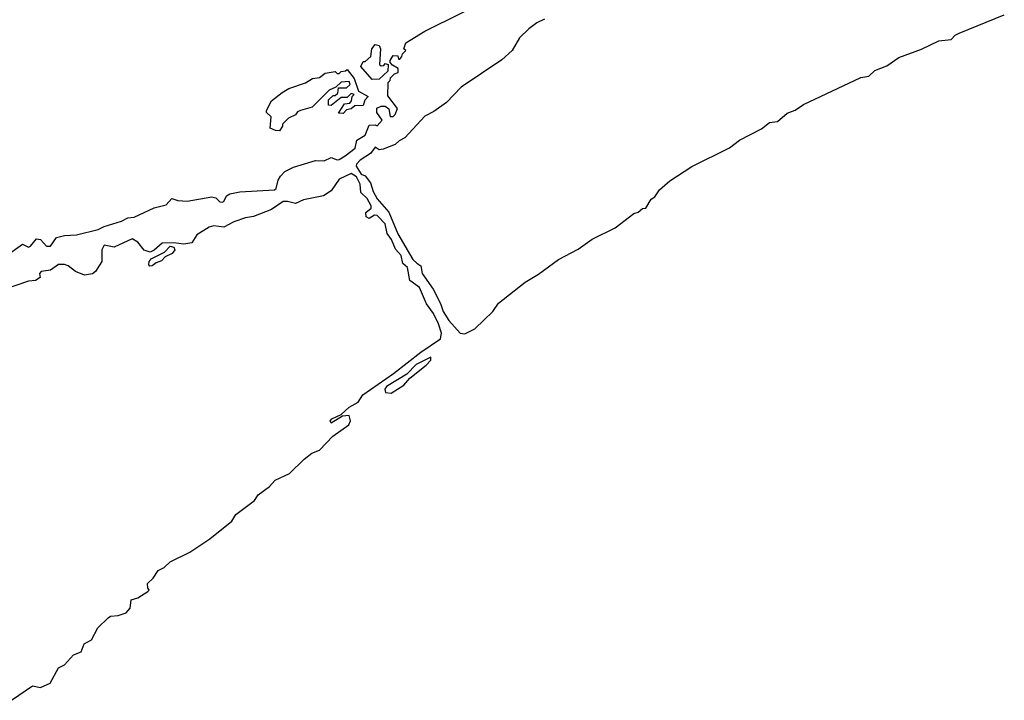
# Model space of a CAD drawing. Extents: x 1678431 to 1860718, y 384618 to 522882.
# Tile 137 of 256: x 1710160 to 1715105, y 495531 to 498951. Entities that reach past the tile are written whole.
import ezdxf

# ---------------------------------------------------------------- set-up
doc = ezdxf.new("R2010")
doc.units = 0

msp = doc.modelspace()

# ---------------------------------------------------------------- linework, layer by layer
at = {"layer": '0CON10XD'}
for points in [[(1710085, 497758.8), (1710175, 497823.3), (1710205, 497807.5), (1710215, 497812.5), (1710245, 497849.2), (1710265, 497846.2), (1710295, 497812.5), (1710315, 497812.5), (1710345, 497856), (1710385, 497867.1), (1710445, 497869.2), (1710555, 497896.2), (1710585, 497912), (1710672, 497938), (1710702.5, 497955), (1710735, 497958), (1710835, 498006), (1710895, 498020), (1710925, 498052.5), (1710955, 498041.4), (1711000.7, 498039.3), (1711125, 498060), (1711145, 498056), (1711165, 498036.2), (1711176.1, 498033.9), (1711185, 498036.7), (1711198.8, 498065), (1711215, 498075.8), (1711265, 498085.8), (1711440, 498095), (1711447.7, 498102.3), (1711458, 498145), (1711469.2, 498165), (1711492.4, 498187.6), (1711535, 498210), (1711645, 498243.3), (1711689.3, 498240.7), (1711725, 498257.5), (1711755, 498246.2), (1711765, 498248), (1711795, 498265.8), (1711845, 498304.3), (1711853.9, 498346.1), (1711895, 498370), (1711915, 498420), (1711945, 498422.5), (1711955, 498417.5), (1711980, 498445), (1711954.3, 498484.3), (1711954.3, 498505.7), (1711975, 498516.2), (1711995, 498516.7), (1712013.1, 498503.1), (1712020, 498465), (1712035, 498463.8), (1712046, 498475), (1712057.5, 498505), (1712008.3, 498568.3), (1712010, 498635), (1712020, 498645), (1712021.7, 498658.3), (1712041.7, 498678.3), (1712060, 498685), (1712060, 498705), (1712031.7, 498721.7), (1712020, 498735), (1712020, 498745), (1712035, 498770), (1712058.3, 498768.3), (1712061.7, 498751.7), (1712068.3, 498751.7), (1712080, 498765), (1712081.7, 498778.3), (1712100, 498795), (1712090, 498805), (1712100, 498835), (1712195, 498892.5), (1712556.4, 499073.6)], [(1712796.1, 498953.9), (1712757.5, 498935), (1712717.5, 498905), (1712670.7, 498859.3), (1712632.5, 498795), (1712581.7, 498748.3), (1712377.7, 498612.3), (1712303.3, 498535), (1712240.5, 498489.5), (1712194.2, 498465.8), (1712095, 498357.5), (1712065, 498342.5), (1712046.1, 498323.9), (1711985, 498300), (1711965, 498297.5), (1711945, 498310), (1711922.5, 498277.5), (1711870.6, 498245), (1711851.6, 498225), (1711850.6, 498215), (1711874.4, 498175), (1711895.4, 498165.4), (1711921.4, 498131.4), (1711935, 498087.5), (1711955, 498050.9), (1712014.3, 497984.3), (1712058.9, 497875), (1712135, 497746.2), (1712155, 497727.3), (1712174.2, 497714.2), (1712182, 497675), (1712237.2, 497597.2), (1712274, 497525), (1712287.2, 497485), (1712315, 497438.8), (1712371.5, 497375), (1712395, 497372.9), (1712445, 497397.1), (1712536.7, 497485), (1712565, 497526.2), (1712698.3, 497631.7), (1712765, 497671.4), (1712866, 497745), (1712965, 497798), (1713035, 497847.5), (1713150, 497905), (1713243.9, 497976.1), (1713266.1, 497983.9), (1713288.3, 498001.7), (1713305, 498003.3), (1713330.7, 498049.3), (1713349.3, 498060.7), (1713372.5, 498095), (1713400.7, 498119.3), (1713425, 498141.2), (1713535, 498212.5), (1713725, 498306.9), (1713775, 498345.6), (1713885, 498402.9), (1713925, 498434.3), (1713965, 498439.4), (1714015, 498480.6), (1714053.8, 498496.2), (1714096.2, 498525), (1714385, 498659.5), (1714425, 498666.9), (1714454, 498696), (1714515, 498718.6), (1714575, 498760), (1714688.3, 498801.7), (1714775.4, 498844.6), (1714838.6, 498851.4), (1714857.8, 498872.2), (1714877.4, 498882.6), (1715104.7, 498975.3)], [(1711930.9, 498650.9), (1711873.3, 498715), (1711885, 498740), (1711895, 498740), (1711923.6, 498766.4), (1711928.8, 498805), (1711945, 498825.6), (1711965, 498820.6), (1711972.7, 498805), (1711966.7, 498725), (1711975, 498718.8), (1711988.8, 498721.2), (1711995, 498730), (1712010, 498725), (1712008.3, 498691.7), (1711965, 498652.2), (1711930.9, 498650.9)], [(1711465, 498392.5), (1711445, 498393.3), (1711417.5, 498405), (1711423, 498463), (1711400, 498485), (1711398.8, 498495), (1711425, 498542.5), (1711477.5, 498585), (1711512.5, 498605), (1711595, 498632.5), (1711630, 498655), (1711665, 498660), (1711695, 498682.5), (1711745, 498690), (1711755, 498680), (1711765, 498680), (1711775, 498690), (1711797, 498693), (1711805, 498700), (1711840, 498655), (1711861.7, 498591.7), (1711910, 498565), (1711893, 498547), (1711885, 498520), (1711843, 498517), (1711825, 498502.5), (1711801.7, 498498.3), (1711785, 498480), (1711761.7, 498481.7), (1711791.7, 498528.3), (1711818.3, 498531.7), (1711827, 498543), (1711830, 498565), (1711840, 498575), (1711825, 498580), (1711805, 498560), (1711775, 498560), (1711725, 498520), (1711711.7, 498521.7), (1711711.7, 498548.3), (1711735, 498570), (1711745, 498570), (1711758.3, 498581.7), (1711761.7, 498608.3), (1711801.7, 498608.3), (1711820, 498625), (1711815, 498640), (1711775, 498637.5), (1711748.3, 498611.7), (1711713.6, 498596.4), (1711628.3, 498511.7), (1711570, 498495), (1711555, 498487.5), (1711545, 498472.5), (1711510, 498455), (1711480, 498425), (1711480, 498415), (1711465, 498392.5)], [(1710119.2, 495530.8), (1710225, 495604), (1710265, 495594.4), (1710312.8, 495617.2), (1710355, 495693.8), (1710385, 495708.8), (1710431.1, 495758.9), (1710469.2, 495775), (1710483.8, 495815), (1710520, 495835), (1710553.3, 495895), (1710604.3, 495945.7), (1710615.8, 495954.2), (1710655, 495957.5), (1710695, 495971.2), (1710715, 495993.3), (1710720, 496035), (1710753.6, 496046.4), (1710803, 496077), (1710810, 496085), (1710803.6, 496093.6), (1710802.3, 496117.7), (1710830, 496145), (1710855, 496183.8), (1710885, 496198.8), (1710915, 496226), (1711015, 496275.5), (1711115, 496341.4), (1711225, 496431.1), (1711245, 496464), (1711340, 496535), (1711357.5, 496562.5), (1711415, 496605.8), (1711442.9, 496637.1), (1711515, 496670.8), (1711588.3, 496741.7), (1711627.9, 496772.1), (1711665, 496787.9), (1711732.2, 496857.8), (1711813.1, 496915), (1711820.8, 496935), (1711815, 496961.2), (1711780.7, 496959.3), (1711725, 496923.3), (1711720, 496935), (1711727.5, 496945), (1711773.8, 496966.2), (1711815, 497003.8), (1711860.7, 497029.3), (1711883.3, 497065), (1712036.8, 497173.2), (1712175, 497280.8), (1712273.6, 497346.4), (1712278.4, 497375), (1712263, 497423), (1712238.6, 497475), (1712203.2, 497523.2), (1712167.6, 497605), (1712119.5, 497639.5), (1712106.9, 497705), (1712083.8, 497725), (1712076.2, 497765), (1712048.2, 497798.2), (1712026.6, 497846.6), (1712005.5, 497875.5), (1711995.4, 497925.4), (1711955, 497966.9), (1711942.4, 497967.6), (1711915, 497952.5), (1711899.4, 497959.4), (1711898.8, 497981.2), (1711925, 498004.3), (1711925.2, 498015), (1711905, 498051.5), (1711872.5, 498082.5), (1711870.2, 498125), (1711850.8, 498160.8), (1711825, 498178.2), (1711765, 498149.4), (1711725, 498090), (1711685, 498066), (1711585, 498045.8), (1711545, 498027.5), (1711505, 498037.9), (1711483.1, 498036.9), (1711423.9, 497996.1), (1711335, 497962.5), (1711294.4, 497955.6), (1711235.8, 497934.2), (1711185, 497908), (1711135, 497914.4), (1711112, 497908), (1711050.2, 497869.8), (1711025, 497830), (1710985, 497822.5), (1710935, 497830), (1710875, 497827.5), (1710835, 497792.5), (1710815, 497782.5), (1710785, 497792.5), (1710753, 497833), (1710725, 497850), (1710635, 497807.5), (1710585, 497817.5), (1710573.3, 497795), (1710573.3, 497735), (1710540, 497685), (1710525, 497673.8), (1710485, 497666.2), (1710440, 497685), (1710403.9, 497713.9), (1710385, 497721.2), (1710355, 497721.2), (1710315, 497692.5), (1710267.5, 497685), (1710260, 497675), (1710262.5, 497655), (1710240.3, 497639.7), (1710205, 497637.5), (1710076.4, 497593.6)], [(1710812.9, 497712.9), (1710808.3, 497718.3), (1710810, 497735), (1710820.5, 497749.5), (1710888.1, 497781.9), (1710915, 497812.5), (1710935, 497807.5), (1710940, 497795), (1710925.8, 497775), (1710890.9, 497759.1), (1710871.7, 497738.3), (1710845, 497729.2), (1710825, 497714.4), (1710812.9, 497712.9)], [(1712025, 497074.8), (1712089.3, 497115), (1712119.8, 497150.2), (1712201.2, 497215), (1712225, 497239.2), (1712225.6, 497255.6), (1712151.1, 497218.9), (1712105, 497170), (1712001.9, 497108.1), (1711993.8, 497095), (1711997.5, 497077.5), (1712025, 497074.8)]]:
    msp.add_lwpolyline(points, dxfattribs=at)

doc.saveas('drawing.dxf')
